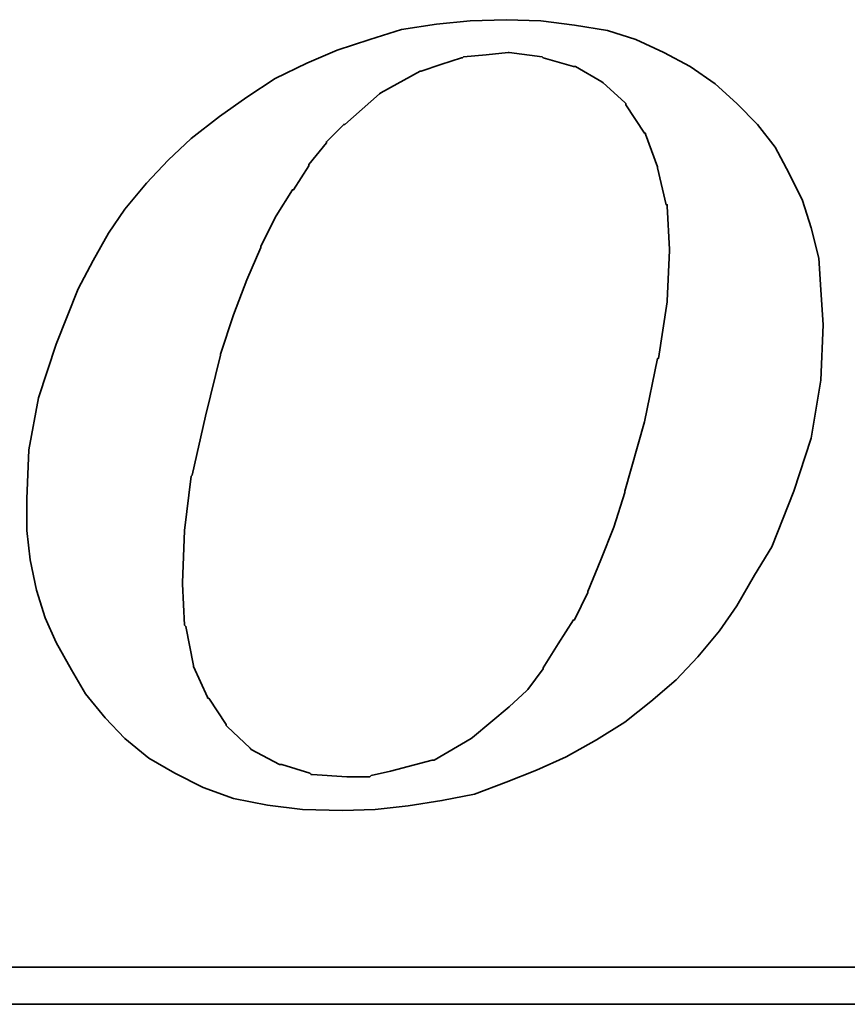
# Model space of a CAD drawing. Header units: millimetres. Extents: x 14 to 138, y 27 to 152.
# Tile 46 of 51: x 81.92 to 83.09, y 48.56 to 49.94. Entities that reach past the tile are written whole.
import ezdxf

# ---------------------------------------------------------------- set-up
doc = ezdxf.new("R2010")
doc.units = ezdxf.units.MM
doc.header["$MEASUREMENT"] = 0
doc.layers.add('DIM', color=4, linetype='CONTINUOUS')
doc.layers.add('layer 1', color=7, linetype='CONTINUOUS')

# ---------------------------------------------------------------- blocks, each defined once
blk = doc.blocks.new('TBI MOTION logo(完整正式版)')
at = {"layer": 'layer 1', "color": 22, "lineweight": 35}
for points, knots in [([(35.79625, -6.98375), (35.79625, -6.98375), (36.23125, -7.43875), (36.23125, -7.43875), (36.23125, -7.43875), (36.23125, -7.43875), (36.75625, -7.87125), (36.75625, -7.87125), (36.75625, -7.87125), (36.75625, -7.87125), (37.33125, -8.20375), (37.33125, -8.20375), (37.33125, -8.20375), (37.33125, -8.20375), (37.95625, -8.51875), (37.95625, -8.51875), (37.95625, -8.51875), (37.95625, -8.51875), (38.62625, -8.75875), (38.62625, -8.75875), (38.62625, -8.75875), (38.62625, -8.75875), (39.37125, -8.90375), (39.37125, -8.90375), (39.37125, -8.90375), (39.37125, -8.90375), (40.14125, -8.99875), (40.14125, -8.99875), (40.14125, -8.99875), (40.14125, -8.99875), (41.02625, -9.02375), (41.02625, -9.02375), (41.02625, -9.02375), (41.02625, -9.02375), (41.74625, -8.99875), (41.74625, -8.99875), (41.74625, -8.99875), (41.74625, -8.99875), (42.46625, -8.92375), (42.46625, -8.92375), (42.46625, -8.92375), (42.46625, -8.92375), (43.21125, -8.80625), (43.21125, -8.80625), (43.21125, -8.80625), (43.21125, -8.80625), (43.93125, -8.66375), (43.93125, -8.66375), (43.93125, -8.66375), (43.93125, -8.66375), (44.62625, -8.39875), (44.62625, -8.39875), (44.62625, -8.39875), (44.62625, -8.39875), (45.29625, -8.13375), (45.29625, -8.13375), (45.29625, -8.13375), (45.29625, -8.13375), (45.94625, -7.84375), (45.94625, -7.84375), (45.94625, -7.84375), (45.94625, -7.84375), (46.61625, -7.46375), (46.61625, -7.46375), (46.61625, -7.46375), (46.61625, -7.46375), (47.24125, -7.07875), (47.24125, -7.07875), (47.24125, -7.07875), (47.24125, -7.07875), (47.81625, -6.62375), (47.81625, -6.62375), (47.81625, -6.62375), (47.81625, -6.62375), (48.36875, -6.14375), (48.36875, -6.14375), (48.36875, -6.14375), (48.36875, -6.14375), (48.84625, -5.64125), (48.84625, -5.64125), (48.84625, -5.64125), (48.84625, -5.64125), (49.32625, -5.06375), (49.32625, -5.06375), (49.32625, -5.06375), (49.32625, -5.06375), (49.71125, -4.51374), (49.71125, -4.51374), (49.71125, -4.51374), (49.71125, -4.51374), (50.09625, -3.83874), (50.09625, -3.83874), (50.09625, -3.83874), (50.09625, -3.83874), (50.48125, -3.21374), (50.48125, -3.21374), (50.48125, -3.21374), (50.48125, -3.21374), (50.96125, -1.99125), (50.96125, -1.99125), (50.96125, -1.99125), (50.96125, -1.99125), (51.34375, -0.81875), (51.34375, -0.81875), (51.34375, -0.81875), (51.34375, -0.81875), (51.56125, 0.45624), (51.56125, 0.45624), (51.56125, 0.45624), (51.56125, 0.45624), (51.60625, 1.67624), (51.60625, 1.67624), (51.60625, 1.67624), (51.60625, 1.67624), (51.56125, 2.44625), (51.56125, 2.44625), (51.56125, 2.44625), (51.56125, 2.44625), (51.51125, 3.14125), (51.51125, 3.14125), (51.51125, 3.14125), (51.51125, 3.14125), (51.34375, 3.81125), (51.34375, 3.81125), (51.34375, 3.81125), (51.34375, 3.81125), (51.15125, 4.41125), (51.15125, 4.41125), (51.15125, 4.41125), (51.15125, 4.41125), (50.86125, 5.01125), (50.86125, 5.01125), (50.86125, 5.01125), (50.86125, 5.01125), (50.55125, 5.58875), (50.55125, 5.58875), (50.55125, 5.58875), (50.55125, 5.58875), (50.16625, 6.09125), (50.16625, 6.09125), (50.16625, 6.09125), (50.16625, 6.09125), (49.71125, 6.54875), (49.71125, 6.54875), (49.71125, 6.54875), (49.71125, 6.54875), (49.23125, 6.98125), (49.23125, 6.98125), (49.23125, 6.98125), (49.23125, 6.98125), (48.67875, 7.36625), (48.67875, 7.36625), (48.67875, 7.36625), (48.67875, 7.36625), (48.10375, 7.67625), (48.10375, 7.67625), (48.10375, 7.67625), (48.10375, 7.67625), (47.48125, 7.96375), (47.48125, 7.96375), (47.48125, 7.96375), (47.48125, 7.96375), (46.85625, 8.15625), (46.85625, 8.15625), (46.85625, 8.15625), (46.85625, 8.15625), (46.13625, 8.27624), (46.13625, 8.27624), (46.13625, 8.27624), (46.13625, 8.27624), (45.39125, 8.37125), (45.39125, 8.37125), (45.39125, 8.37125), (45.39125, 8.37125), (44.62625, 8.39624), (44.62625, 8.39624), (44.62625, 8.39624), (44.62625, 8.39624), (43.83625, 8.37125), (43.83625, 8.37125), (43.83625, 8.37125), (43.83625, 8.37125), (43.09125, 8.30125), (43.09125, 8.30125), (43.09125, 8.30125), (43.09125, 8.30125), (42.32125, 8.18125), (42.32125, 8.18125), (42.32125, 8.18125), (42.32125, 8.18125), (41.62875, 7.96375), (41.62875, 7.96375), (41.62875, 7.96375), (41.62875, 7.96375), (40.90625, 7.72625), (40.90625, 7.72625), (40.90625, 7.72625), (40.90625, 7.72625), (40.23624, 7.43625), (40.23624, 7.43625), (40.23624, 7.43625), (40.23624, 7.43625), (39.54124, 7.10125), (39.54124, 7.10125), (39.54124, 7.10125), (39.54124, 7.10125), (38.91625, 6.69125), (38.91625, 6.69125), (38.91625, 6.69125), (38.91625, 6.69125), (38.31625, 6.26125), (38.31625, 6.26125), (38.31625, 6.26125), (38.31625, 6.26125), (37.69125, 5.78125), (37.69125, 5.78125), (37.69125, 5.78125), (37.69125, 5.78125), (37.18625, 5.30125), (37.18625, 5.30125), (37.18625, 5.30125), (37.18625, 5.30125), (36.70625, 4.79624), (36.70625, 4.79624), (36.70625, 4.79624), (36.70625, 4.79624), (36.23125, 4.22125), (36.23125, 4.22125), (36.23125, 4.22125), (36.23125, 4.22125), (35.87124, 3.69375), (35.87124, 3.69375), (35.87124, 3.69375), (35.87124, 3.69375), (35.53125, 3.09125), (35.53125, 3.09125), (35.53125, 3.09125), (35.53125, 3.09125), (35.19875, 2.47125), (35.19875, 2.47125), (35.19875, 2.47125), (35.19875, 2.47125), (34.71625, 1.24625), (34.71625, 1.24625), (34.71625, 1.24625), (34.71625, 1.24625), (34.33125, 0.06874), (34.33125, 0.06874), (34.33125, 0.06874), (34.33125, 0.06874), (34.11625, -1.07875), (34.11625, -1.07875), (34.11625, -1.07875), (34.11625, -1.07875), (34.07125, -2.15875), (34.07125, -2.15875), (34.07125, -2.15875), (34.07125, -2.15875), (34.07125, -2.85375), (34.07125, -2.85375), (34.07125, -2.85375), (34.07125, -2.85375), (34.14125, -3.50375), (34.14125, -3.50375), (34.14125, -3.50375), (34.14125, -3.50375), (34.28625, -4.17375), (34.28625, -4.17375), (34.28625, -4.17375), (34.28625, -4.17375), (34.47625, -4.77624), (34.47625, -4.77624), (34.47625, -4.77624), (34.47625, -4.77624), (34.71625, -5.32625), (34.71625, -5.32625), (34.71625, -5.32625), (34.71625, -5.32625), (35.05375, -5.92875), (35.05375, -5.92875), (35.05375, -5.92875), (35.05375, -5.92875), (35.36375, -6.45375), (35.36375, -6.45375), (35.36375, -6.45375), (35.36375, -6.45375), (35.79625, -6.98375), (35.79625, -6.98375)], [0, 0, 0, 0, 0.01388889, 0.01388889, 0.01388889, 0.01388889, 0.02777778, 0.02777778, 0.02777778, 0.02777778, 0.04166667, 0.04166667, 0.04166667, 0.04166667, 0.05555556, 0.05555556, 0.05555556, 0.05555556, 0.06944444, 0.06944444, 0.06944444, 0.06944444, 0.08333333, 0.08333333, 0.08333333, 0.08333333, 0.09722222, 0.09722222, 0.09722222, 0.09722222, 0.11111111, 0.11111111, 0.11111111, 0.11111111, 0.125, 0.125, 0.125, 0.125, 0.13888889, 0.13888889, 0.13888889, 0.13888889, 0.15277778, 0.15277778, 0.15277778, 0.15277778, 0.16666667, 0.16666667, 0.16666667, 0.16666667, 0.18055556, 0.18055556, 0.18055556, 0.18055556, 0.19444444, 0.19444444, 0.19444444, 0.19444444, 0.20833333, 0.20833333, 0.20833333, 0.20833333, 0.22222222, 0.22222222, 0.22222222, 0.22222222, 0.23611111, 0.23611111, 0.23611111, 0.23611111, 0.25, 0.25, 0.25, 0.25, 0.26388889, 0.26388889, 0.26388889, 0.26388889, 0.27777778, 0.27777778, 0.27777778, 0.27777778, 0.29166667, 0.29166667, 0.29166667, 0.29166667, 0.30555556, 0.30555556, 0.30555556, 0.30555556, 0.31944444, 0.31944444, 0.31944444, 0.31944444, 0.33333333, 0.33333333, 0.33333333, 0.33333333, 0.34722222, 0.34722222, 0.34722222, 0.34722222, 0.36111111, 0.36111111, 0.36111111, 0.36111111, 0.375, 0.375, 0.375, 0.375, 0.38888889, 0.38888889, 0.38888889, 0.38888889, 0.40277778, 0.40277778, 0.40277778, 0.40277778, 0.41666667, 0.41666667, 0.41666667, 0.41666667, 0.43055556, 0.43055556, 0.43055556, 0.43055556, 0.44444444, 0.44444444, 0.44444444, 0.44444444, 0.45833333, 0.45833333, 0.45833333, 0.45833333, 0.47222222, 0.47222222, 0.47222222, 0.47222222, 0.48611111, 0.48611111, 0.48611111, 0.48611111, 0.5, 0.5, 0.5, 0.5, 0.51388889, 0.51388889, 0.51388889, 0.51388889, 0.52777778, 0.52777778, 0.52777778, 0.52777778, 0.54166667, 0.54166667, 0.54166667, 0.54166667, 0.55555556, 0.55555556, 0.55555556, 0.55555556, 0.56944444, 0.56944444, 0.56944444, 0.56944444, 0.58333333, 0.58333333, 0.58333333, 0.58333333, 0.59722222, 0.59722222, 0.59722222, 0.59722222, 0.61111111, 0.61111111, 0.61111111, 0.61111111, 0.625, 0.625, 0.625, 0.625, 0.63888889, 0.63888889, 0.63888889, 0.63888889, 0.65277778, 0.65277778, 0.65277778, 0.65277778, 0.66666667, 0.66666667, 0.66666667, 0.66666667, 0.68055556, 0.68055556, 0.68055556, 0.68055556, 0.69444444, 0.69444444, 0.69444444, 0.69444444, 0.70833333, 0.70833333, 0.70833333, 0.70833333, 0.72222222, 0.72222222, 0.72222222, 0.72222222, 0.73611111, 0.73611111, 0.73611111, 0.73611111, 0.75, 0.75, 0.75, 0.75, 0.76388889, 0.76388889, 0.76388889, 0.76388889, 0.77777778, 0.77777778, 0.77777778, 0.77777778, 0.79166667, 0.79166667, 0.79166667, 0.79166667, 0.80555556, 0.80555556, 0.80555556, 0.80555556, 0.81944444, 0.81944444, 0.81944444, 0.81944444, 0.83333333, 0.83333333, 0.83333333, 0.83333333, 0.84722222, 0.84722222, 0.84722222, 0.84722222, 0.86111111, 0.86111111, 0.86111111, 0.86111111, 0.875, 0.875, 0.875, 0.875, 0.88888889, 0.88888889, 0.88888889, 0.88888889, 0.90277778, 0.90277778, 0.90277778, 0.90277778, 0.91666667, 0.91666667, 0.91666667, 0.91666667, 0.93055556, 0.93055556, 0.93055556, 0.93055556, 0.94444444, 0.94444444, 0.94444444, 0.94444444, 0.95833333, 0.95833333, 0.95833333, 0.95833333, 0.97222222, 0.97222222, 0.97222222, 0.97222222, 0.98611111, 0.98611111, 0.98611111, 0.98611111, 1, 1, 1, 1]), ([(38.33875, 1.03124), (38.33875, 1.03124), (38.62625, 1.89625), (38.62625, 1.89625), (38.62625, 1.89625), (38.62625, 1.89625), (38.91625, 2.66375), (38.91625, 2.66375), (38.91625, 2.66375), (38.91625, 2.66375), (39.22625, 3.38125), (39.22625, 3.38125), (39.22625, 3.38125), (39.22625, 3.38125), (39.22625, 3.40624), (39.22625, 3.40624), (39.22625, 3.40624), (39.22625, 3.40624), (39.56124, 4.07624), (39.56124, 4.07624), (39.56124, 4.07624), (39.56124, 4.07624), (39.92125, 4.65125), (39.92125, 4.65125), (39.92125, 4.65125), (39.92125, 4.65125), (39.94625, 4.65125), (39.94625, 4.65125), (39.94625, 4.65125), (39.94625, 4.65125), (40.28125, 5.17875), (40.28125, 5.17875), (40.28125, 5.17875), (40.28125, 5.17875), (40.28125, 5.20375), (40.28125, 5.20375), (40.28125, 5.20375), (40.28125, 5.20375), (40.66875, 5.68625), (40.66875, 5.68625), (40.66875, 5.68625), (40.66875, 5.68625), (40.66875, 5.70625), (40.66875, 5.70625), (40.66875, 5.70625), (40.66875, 5.70625), (41.05124, 6.09125), (41.05124, 6.09125), (41.05124, 6.09125), (41.05124, 6.09125), (41.07625, 6.09125), (41.07625, 6.09125), (41.07625, 6.09125), (41.07625, 6.09125), (41.84125, 6.76625), (41.84125, 6.76625), (41.84125, 6.76625), (41.84125, 6.76625), (41.86625, 6.78625), (41.86625, 6.78625), (41.86625, 6.78625), (41.86625, 6.78625), (42.73125, 7.26624), (42.73125, 7.26624), (42.73125, 7.26624), (42.73125, 7.26624), (42.75625, 7.26624), (42.75625, 7.26624), (42.75625, 7.26624), (42.75625, 7.26624), (43.18625, 7.41125), (43.18625, 7.41125), (43.18625, 7.41125), (43.18625, 7.41125), (43.64125, 7.55625), (43.64125, 7.55625), (43.64125, 7.55625), (43.64125, 7.55625), (43.66625, 7.55625), (43.66625, 7.55625), (43.66625, 7.55625), (43.66625, 7.55625), (43.69125, 7.58124), (43.69125, 7.58124), (43.69125, 7.58124), (43.69125, 7.58124), (44.19125, 7.62625), (44.19125, 7.62625), (44.19125, 7.62625), (44.19125, 7.62625), (44.67125, 7.67625), (44.67125, 7.67625), (44.67125, 7.67625), (44.67125, 7.67625), (44.69625, 7.67625), (44.69625, 7.67625), (44.69625, 7.67625), (44.69625, 7.67625), (45.41875, 7.58124), (45.41875, 7.58124), (45.41875, 7.58124), (45.41875, 7.58124), (45.44125, 7.55625), (45.44125, 7.55625), (45.44125, 7.55625), (45.44125, 7.55625), (46.11125, 7.36625), (46.11125, 7.36625), (46.11125, 7.36625), (46.11125, 7.36625), (46.13625, 7.36625), (46.13625, 7.36625), (46.13625, 7.36625), (46.13625, 7.36625), (46.15875, 7.36625), (46.15875, 7.36625), (46.15875, 7.36625), (46.15875, 7.36625), (46.73625, 7.02624), (46.73625, 7.02624), (46.73625, 7.02624), (46.73625, 7.02624), (46.76125, 7.00624), (46.76125, 7.00624), (46.76125, 7.00624), (46.76125, 7.00624), (47.24125, 6.57124), (47.24125, 6.57124), (47.24125, 6.57124), (47.24125, 6.57124), (47.26625, 6.54875), (47.26625, 6.54875), (47.26625, 6.54875), (47.26625, 6.54875), (47.26625, 6.52375), (47.26625, 6.52375), (47.26625, 6.52375), (47.26625, 6.52375), (47.67375, 5.89875), (47.67375, 5.89875), (47.67375, 5.89875), (47.67375, 5.89875), (47.69625, 5.89875), (47.69625, 5.89875), (47.69625, 5.89875), (47.69625, 5.89875), (47.69625, 5.87625), (47.69625, 5.87625), (47.69625, 5.87625), (47.69625, 5.87625), (47.96125, 5.15625), (47.96125, 5.15625), (47.96125, 5.15625), (47.96125, 5.15625), (47.96125, 5.13125), (47.96125, 5.13125), (47.96125, 5.13125), (47.96125, 5.13125), (48.15125, 4.31875), (48.15125, 4.31875), (48.15125, 4.31875), (48.15125, 4.31875), (48.17625, 4.31875), (48.17625, 4.31875), (48.17625, 4.31875), (48.17625, 4.31875), (48.17625, 4.29125), (48.17625, 4.29125), (48.17625, 4.29125), (48.17625, 4.29125), (48.22625, 3.33125), (48.22625, 3.33125), (48.22625, 3.33125), (48.22625, 3.33125), (48.22625, 3.30875), (48.22625, 3.30875), (48.22625, 3.30875), (48.22625, 3.30875), (48.17625, 2.20624), (48.17625, 2.20624), (48.17625, 2.20624), (48.17625, 2.20624), (48.17625, 2.18124), (48.17625, 2.18124), (48.17625, 2.18124), (48.17625, 2.18124), (47.98375, 0.93624), (47.98375, 0.93624), (47.98375, 0.93624), (47.98375, 0.93624), (47.96125, 0.93624), (47.96125, 0.93624), (47.96125, 0.93624), (47.96125, 0.93624), (47.67375, -0.45874), (47.67375, -0.45874), (47.67375, -0.45874), (47.67375, -0.45874), (47.24125, -1.99125), (47.24125, -1.99125), (47.24125, -1.99125), (47.24125, -1.99125), (47.24125, -2.01874), (47.24125, -2.01874), (47.24125, -2.01874), (47.24125, -2.01874), (47.00125, -2.78375), (47.00125, -2.78375), (47.00125, -2.78375), (47.00125, -2.78375), (46.71125, -3.50375), (46.71125, -3.50375), (46.71125, -3.50375), (46.71125, -3.50375), (46.42625, -4.19875), (46.42625, -4.19875), (46.42625, -4.19875), (46.42625, -4.19875), (46.42625, -4.22375), (46.42625, -4.22375), (46.42625, -4.22375), (46.42625, -4.22375), (46.13625, -4.82374), (46.13625, -4.82374), (46.13625, -4.82374), (46.13625, -4.82374), (46.11125, -4.82374), (46.11125, -4.82374), (46.11125, -4.82374), (46.11125, -4.82374), (45.77625, -5.35125), (45.77625, -5.35125), (45.77625, -5.35125), (45.77625, -5.35125), (45.44125, -5.87875), (45.44125, -5.87875), (45.44125, -5.87875), (45.44125, -5.87875), (45.44125, -5.90375), (45.44125, -5.90375), (45.44125, -5.90375), (45.44125, -5.90375), (45.10625, -6.35875), (45.10625, -6.35875), (45.10625, -6.35875), (45.10625, -6.35875), (45.08125, -6.38375), (45.08125, -6.38375), (45.08125, -6.38375), (45.08125, -6.38375), (44.69625, -6.74375), (44.69625, -6.74375), (44.69625, -6.74375), (44.69625, -6.74375), (43.88375, -7.41625), (43.88375, -7.41625), (43.88375, -7.41625), (43.88375, -7.41625), (43.85625, -7.43875), (43.85625, -7.43875), (43.85625, -7.43875), (43.85625, -7.43875), (43.04125, -7.91875), (43.04125, -7.91875), (43.04125, -7.91875), (43.04125, -7.91875), (43.01625, -7.91875), (43.01625, -7.91875), (43.01625, -7.91875), (43.01625, -7.91875), (42.99625, -7.91875), (42.99625, -7.91875), (42.99625, -7.91875), (42.99625, -7.91875), (42.08125, -8.15875), (42.08125, -8.15875), (42.08125, -8.15875), (42.08125, -8.15875), (41.65125, -8.25625), (41.65125, -8.25625), (41.65125, -8.25625), (41.65125, -8.25625), (41.62875, -8.27875), (41.62875, -8.27875), (41.62875, -8.27875), (41.62875, -8.27875), (41.60125, -8.27875), (41.60125, -8.27875), (41.60125, -8.27875), (41.60125, -8.27875), (41.12125, -8.27875), (41.12125, -8.27875), (41.12125, -8.27875), (41.12125, -8.27875), (40.35624, -8.23125), (40.35624, -8.23125), (40.35624, -8.23125), (40.35624, -8.23125), (40.33125, -8.23125), (40.33125, -8.23125), (40.33125, -8.23125), (40.33125, -8.23125), (40.30625, -8.20375), (40.30625, -8.20375), (40.30625, -8.20375), (40.30625, -8.20375), (39.68375, -8.01375), (39.68375, -8.01375), (39.68375, -8.01375), (39.68375, -8.01375), (39.66124, -8.01375), (39.66124, -8.01375), (39.66124, -8.01375), (39.66124, -8.01375), (39.63625, -8.01375), (39.63625, -8.01375), (39.63625, -8.01375), (39.63625, -8.01375), (39.01125, -7.67875), (39.01125, -7.67875), (39.01125, -7.67875), (39.01125, -7.67875), (38.98875, -7.65375), (38.98875, -7.65375), (38.98875, -7.65375), (38.98875, -7.65375), (38.48625, -7.17375), (38.48625, -7.17375), (38.48625, -7.17375), (38.48625, -7.17375), (38.45875, -7.14875), (38.45875, -7.14875), (38.45875, -7.14875), (38.45875, -7.14875), (38.45875, -7.12875), (38.45875, -7.12875), (38.45875, -7.12875), (38.45875, -7.12875), (38.07625, -6.54875), (38.07625, -6.54875), (38.07625, -6.54875), (38.07625, -6.54875), (38.05125, -6.54875), (38.05125, -6.54875), (38.05125, -6.54875), (38.05125, -6.54875), (38.05125, -6.52875), (38.05125, -6.52875), (38.05125, -6.52875), (38.05125, -6.52875), (37.74125, -5.85375), (37.74125, -5.85375), (37.74125, -5.85375), (37.74125, -5.85375), (37.74125, -5.82875), (37.74125, -5.82875), (37.74125, -5.82875), (37.74125, -5.82875), (37.57375, -4.96875), (37.57375, -4.96875), (37.57375, -4.96875), (37.57375, -4.96875), (37.54625, -4.94375), (37.54625, -4.94375), (37.54625, -4.94375), (37.54625, -4.94375), (37.50125, -4.03375), (37.50125, -4.03375), (37.50125, -4.03375), (37.50125, -4.03375), (37.50125, -4.00875), (37.50125, -4.00875), (37.50125, -4.00875), (37.50125, -4.00875), (37.54625, -2.85375), (37.54625, -2.85375), (37.54625, -2.85375), (37.54625, -2.85375), (37.69125, -1.65875), (37.69125, -1.65875), (37.69125, -1.65875), (37.69125, -1.65875), (37.71624, -1.63375), (37.71624, -1.63375), (37.71624, -1.63375), (37.71624, -1.63375), (38.00375, -0.33875), (38.00375, -0.33875), (38.00375, -0.33875), (38.00375, -0.33875), (38.33875, 1.00624), (38.33875, 1.00624), (38.33875, 1.00624), (38.33875, 1.00624), (38.33875, 1.03124), (38.33875, 1.03124)], [0, 0, 0, 0, 0.01010101, 0.01010101, 0.01010101, 0.01010101, 0.02020202, 0.02020202, 0.02020202, 0.02020202, 0.03030303, 0.03030303, 0.03030303, 0.03030303, 0.04040404, 0.04040404, 0.04040404, 0.04040404, 0.05050505, 0.05050505, 0.05050505, 0.05050505, 0.06060606, 0.06060606, 0.06060606, 0.06060606, 0.07070707, 0.07070707, 0.07070707, 0.07070707, 0.08080808, 0.08080808, 0.08080808, 0.08080808, 0.09090909, 0.09090909, 0.09090909, 0.09090909, 0.1010101, 0.1010101, 0.1010101, 0.1010101, 0.11111111, 0.11111111, 0.11111111, 0.11111111, 0.12121212, 0.12121212, 0.12121212, 0.12121212, 0.13131313, 0.13131313, 0.13131313, 0.13131313, 0.14141414, 0.14141414, 0.14141414, 0.14141414, 0.15151515, 0.15151515, 0.15151515, 0.15151515, 0.16161616, 0.16161616, 0.16161616, 0.16161616, 0.17171717, 0.17171717, 0.17171717, 0.17171717, 0.18181818, 0.18181818, 0.18181818, 0.18181818, 0.19191919, 0.19191919, 0.19191919, 0.19191919, 0.2020202, 0.2020202, 0.2020202, 0.2020202, 0.21212121, 0.21212121, 0.21212121, 0.21212121, 0.22222222, 0.22222222, 0.22222222, 0.22222222, 0.23232323, 0.23232323, 0.23232323, 0.23232323, 0.24242424, 0.24242424, 0.24242424, 0.24242424, 0.25252525, 0.25252525, 0.25252525, 0.25252525, 0.26262626, 0.26262626, 0.26262626, 0.26262626, 0.27272727, 0.27272727, 0.27272727, 0.27272727, 0.28282828, 0.28282828, 0.28282828, 0.28282828, 0.29292929, 0.29292929, 0.29292929, 0.29292929, 0.3030303, 0.3030303, 0.3030303, 0.3030303, 0.31313131, 0.31313131, 0.31313131, 0.31313131, 0.32323232, 0.32323232, 0.32323232, 0.32323232, 0.33333333, 0.33333333, 0.33333333, 0.33333333, 0.34343434, 0.34343434, 0.34343434, 0.34343434, 0.35353535, 0.35353535, 0.35353535, 0.35353535, 0.36363636, 0.36363636, 0.36363636, 0.36363636, 0.37373737, 0.37373737, 0.37373737, 0.37373737, 0.38383838, 0.38383838, 0.38383838, 0.38383838, 0.39393939, 0.39393939, 0.39393939, 0.39393939, 0.4040404, 0.4040404, 0.4040404, 0.4040404, 0.41414141, 0.41414141, 0.41414141, 0.41414141, 0.42424242, 0.42424242, 0.42424242, 0.42424242, 0.43434343, 0.43434343, 0.43434343, 0.43434343, 0.44444444, 0.44444444, 0.44444444, 0.44444444, 0.45454545, 0.45454545, 0.45454545, 0.45454545, 0.46464646, 0.46464646, 0.46464646, 0.46464646, 0.47474747, 0.47474747, 0.47474747, 0.47474747, 0.48484848, 0.48484848, 0.48484848, 0.48484848, 0.49494949, 0.49494949, 0.49494949, 0.49494949, 0.50505051, 0.50505051, 0.50505051, 0.50505051, 0.51515152, 0.51515152, 0.51515152, 0.51515152, 0.52525253, 0.52525253, 0.52525253, 0.52525253, 0.53535354, 0.53535354, 0.53535354, 0.53535354, 0.54545455, 0.54545455, 0.54545455, 0.54545455, 0.55555556, 0.55555556, 0.55555556, 0.55555556, 0.56565657, 0.56565657, 0.56565657, 0.56565657, 0.57575758, 0.57575758, 0.57575758, 0.57575758, 0.58585859, 0.58585859, 0.58585859, 0.58585859, 0.5959596, 0.5959596, 0.5959596, 0.5959596, 0.60606061, 0.60606061, 0.60606061, 0.60606061, 0.61616162, 0.61616162, 0.61616162, 0.61616162, 0.62626263, 0.62626263, 0.62626263, 0.62626263, 0.63636364, 0.63636364, 0.63636364, 0.63636364, 0.64646465, 0.64646465, 0.64646465, 0.64646465, 0.65656566, 0.65656566, 0.65656566, 0.65656566, 0.66666667, 0.66666667, 0.66666667, 0.66666667, 0.67676768, 0.67676768, 0.67676768, 0.67676768, 0.68686869, 0.68686869, 0.68686869, 0.68686869, 0.6969697, 0.6969697, 0.6969697, 0.6969697, 0.70707071, 0.70707071, 0.70707071, 0.70707071, 0.71717172, 0.71717172, 0.71717172, 0.71717172, 0.72727273, 0.72727273, 0.72727273, 0.72727273, 0.73737374, 0.73737374, 0.73737374, 0.73737374, 0.74747475, 0.74747475, 0.74747475, 0.74747475, 0.75757576, 0.75757576, 0.75757576, 0.75757576, 0.76767677, 0.76767677, 0.76767677, 0.76767677, 0.77777778, 0.77777778, 0.77777778, 0.77777778, 0.78787879, 0.78787879, 0.78787879, 0.78787879, 0.7979798, 0.7979798, 0.7979798, 0.7979798, 0.80808081, 0.80808081, 0.80808081, 0.80808081, 0.81818182, 0.81818182, 0.81818182, 0.81818182, 0.82828283, 0.82828283, 0.82828283, 0.82828283, 0.83838384, 0.83838384, 0.83838384, 0.83838384, 0.84848485, 0.84848485, 0.84848485, 0.84848485, 0.85858586, 0.85858586, 0.85858586, 0.85858586, 0.86868687, 0.86868687, 0.86868687, 0.86868687, 0.87878788, 0.87878788, 0.87878788, 0.87878788, 0.88888889, 0.88888889, 0.88888889, 0.88888889, 0.8989899, 0.8989899, 0.8989899, 0.8989899, 0.90909091, 0.90909091, 0.90909091, 0.90909091, 0.91919192, 0.91919192, 0.91919192, 0.91919192, 0.92929293, 0.92929293, 0.92929293, 0.92929293, 0.93939394, 0.93939394, 0.93939394, 0.93939394, 0.94949495, 0.94949495, 0.94949495, 0.94949495, 0.95959596, 0.95959596, 0.95959596, 0.95959596, 0.96969697, 0.96969697, 0.96969697, 0.96969697, 0.97979798, 0.97979798, 0.97979798, 0.97979798, 0.98989899, 0.98989899, 0.98989899, 0.98989899, 1, 1, 1, 1]), ([(75.90875, -9.47875), (75.90875, -9.47875), (75.90875, -12.28625), (75.90875, -12.28625), (75.90875, -12.28625), (75.90875, -12.28625), (75.90875, -12.47875), (75.90875, -12.47875), (75.90875, -12.47875), (75.90875, -12.47875), (75.71625, -12.47875), (75.71625, -12.47875), (75.71625, -12.47875), (75.71625, -12.47875), (-88.32875, -12.47875), (-88.32875, -12.47875), (-88.32875, -12.47875), (-88.32875, -12.47875), (-88.32875, -13.29375), (-88.32875, -13.29375), (-88.32875, -13.29375), (-88.32875, -13.29375), (82.89125, -13.29375), (82.89125, -13.29375), (82.89125, -13.29375), (82.89125, -13.29375), (75.90875, -9.47875), (75.90875, -9.47875)], [0, 0, 0, 0, 0.14285714, 0.14285714, 0.14285714, 0.14285714, 0.28571429, 0.28571429, 0.28571429, 0.28571429, 0.42857143, 0.42857143, 0.42857143, 0.42857143, 0.57142857, 0.57142857, 0.57142857, 0.57142857, 0.71428571, 0.71428571, 0.71428571, 0.71428571, 0.85714286, 0.85714286, 0.85714286, 0.85714286, 1, 1, 1, 1])]:
    blk.add_open_spline(points, degree=3, knots=knots, dxfattribs=at)

msp = doc.modelspace()

# ---------------------------------------------------------------- block references
at = {"layer": 'DIM', "color": 7, "xscale": 0.063852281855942, "yscale": 0.063852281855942, "zscale": 0.063852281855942}
msp.add_blockref('TBI MOTION logo(完整正式版)', (79.7587, 49.4059), dxfattribs=at)

doc.saveas('drawing.dxf')
